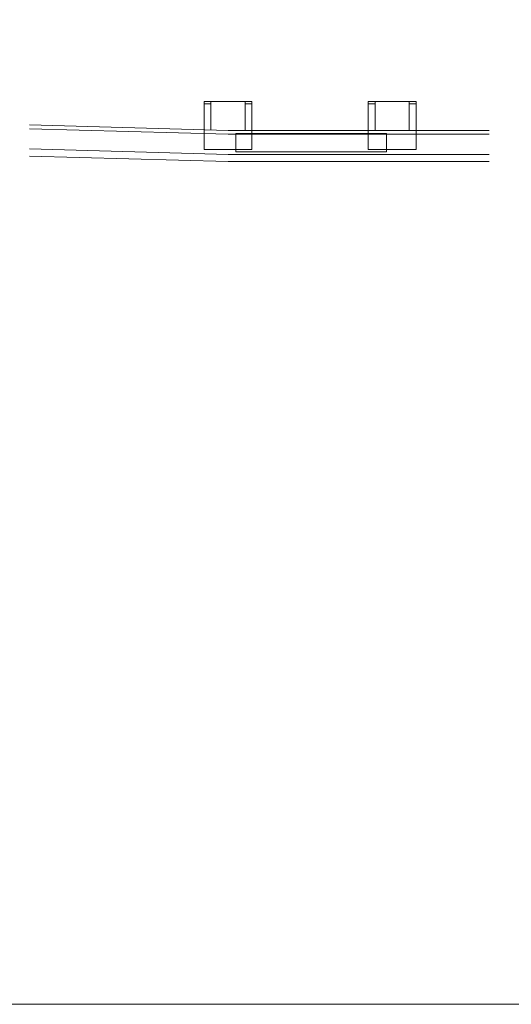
# Model space of a CAD drawing. Extents: x -62 to 873, y 137 to 393.
# Tile 5 of 11: x 47 to 119, y 137 to 281. Entities that reach past the tile are written whole.
import ezdxf
from ezdxf.enums import TextEntityAlignment as Align

# ---------------------------------------------------------------- set-up
doc = ezdxf.new("R2010")
doc.units = 0
doc.header["$MEASUREMENT"] = 0
doc.layers.add('B_ANNO_NOPLOT', color=47, linetype='Continuous', lineweight=18, plot=False)
doc.layers.add('B_STEEL', color=92, linetype='Continuous', lineweight=18)
doc.layers.add('B_STEEL_RAIL', color=92, linetype='Continuous', lineweight=18)
doc.styles.add('Annotative', font='calibri.ttf', dxfattribs={"height": 0.0625})

# ---------------------------------------------------------------- blocks, each defined once
blk = doc.blocks.new('*U124')
at = {"layer": 'B_ANNO_NOPLOT', "flags": 128}
blk.add_lwpolyline([(0, 0), (0, 252), (323.93, 252), (323.93, 238.86), (378, 238.86), (378, 40.5), (316.57, 40.5), (316.57, 0)], close=True, dxfattribs=at)
blk = doc.blocks.new('*U9')
at = {"layer": 'B_ANNO_NOPLOT', "flags": 128}
blk.add_lwpolyline([(0, 0), (0, 252), (323.93, 252), (323.93, 238.86), (378, 238.86), (378, 40.5), (316.57, 40.5), (316.57, 0)], close=True, dxfattribs=at)
blk = doc.blocks.new('*U102')
at = {"layer": 'B_ANNO_NOPLOT', "flags": 128}
blk.add_lwpolyline([(0, 0), (0, 252), (323.9277, 252), (323.9277, 238.8552), (378, 238.8552), (378, 40.4996), (316.5708, 40.4996), (316.5708, 0)], close=True, dxfattribs=at)
at = {"layer": 'B_STEEL', "elevation": 0.8422}
blk.add_lwpolyline([(151.1164, 124.6974), (141.2694, 124.6974), (141.2694, 127.3914), (151.1164, 127.3914), (163.2694, 127.3914), (163.2694, 124.6974)], close=True, dxfattribs=at)
at = {"layer": 'B_STEEL_RAIL'}
for p, q in [((137.6164, 131.7314, 0.8422), (136.6164, 131.7314, 0.8422)), ((137.6164, 132.0444, 0.8422), (137.6164, 127.8664, 0.8422)), ((142.6164, 132.0444, 0.8422), (142.6164, 127.7944, 0.8422)), ((143.6164, 131.7314, 0.8422), (142.6164, 131.7314, 0.8422)), ((161.6164, 131.7314, 0.8422), (160.6164, 131.7314, 0.8422)), ((161.6164, 132.0444, 0.8422), (161.6164, 127.7944, 0.8422)), ((166.6164, 132.0444, 0.8422), (166.6164, 127.7944, 0.8422)), ((167.6164, 131.7314, 0.8422), (166.6164, 131.7314, 0.8422))]:
    blk.add_line(p, q, dxfattribs=at)
at = {"layer": 'B_STEEL_RAIL', "elevation": 0.8422}
for points in [[(136.6164, 125.0444), (143.6164, 125.0444), (143.6164, 132.0444), (136.6164, 132.0444)], [(160.6164, 132.0444), (160.6164, 125.0444), (167.6164, 125.0444), (167.6164, 132.0444)]]:
    blk.add_lwpolyline(points, close=True, dxfattribs=at)
for points in [[(178.2924, 127.7944), (151.1164, 127.7944), (140.1164, 127.7944), (111.0774, 128.6284)], [(178.2924, 127.2944), (151.1164, 127.2944), (140.1164, 127.2944), (111.0774, 128.0784)], [(178.2924, 124.2944), (151.1164, 124.2944), (140.1164, 124.2944), (111.0774, 125.1284)], [(178.2924, 123.2944), (151.1164, 123.2944), (140.1164, 123.2944), (111.0774, 124.0784)]]:
    blk.add_lwpolyline(points, dxfattribs=at)
at = {"style": 'Annotative'}
blk.add_attdef('DIST', text='', height=1.5, dxfattribs=at).set_placement((157.4215, 233.8893, 0.8422), align=Align.MIDDLE_CENTER)

msp = doc.modelspace()

# ---------------------------------------------------------------- block references
for name in ['*U124', '*U9']:
    msp.add_blockref(name, (-62.21, 136.53, -0.84))

# ---------------------------------------------------------------- next in the draw order: block references
msp.add_blockref('*U102', (-62.21, 136.53, -0.84))

doc.saveas('drawing.dxf')
